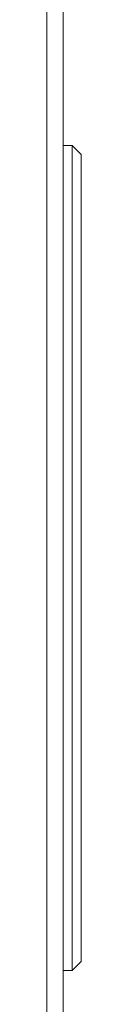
# Model space of a CAD drawing. Header units: millimetres. Extents: x 12 to 287, y 25 to 200.
# Tile 6 of 22: x 149.072 to 149.744, y 144.902 to 164.26. Entities that reach past the tile are written whole.
import ezdxf

# ---------------------------------------------------------------- set-up
doc = ezdxf.new("R2010")
doc.units = ezdxf.units.MM
doc.header["$MEASUREMENT"] = 0
doc.layers.add('TANGENT_LINES', color=7, linetype='Continuous', lineweight=0)
doc.layers.add('Visible', color=7, linetype='Continuous', lineweight=0)

msp = doc.modelspace()

# ---------------------------------------------------------------- linework, layer by layer
at = {"layer": 'TANGENT_LINES', "color": 18, "lineweight": 15, "true_color": 0x000000}
msp.add_line((149.072, 124.796), (149.072, 175.187), dxfattribs=at)
at = {"layer": 'Visible', "color": 18, "lineweight": 15, "true_color": 0x000000}
for p, q in [((149.39, 175.187), (149.39, 124.796)), ((149.567, 161.785), (149.39, 161.785)), ((149.744, 161.609), (149.567, 161.785)), ((149.567, 161.785), (149.567, 145.566)), ((149.744, 161.609), (149.744, 145.742)), ((149.567, 145.566), (149.744, 145.742)), ((149.39, 145.566), (149.567, 145.566))]:
    msp.add_line(p, q, dxfattribs=at)

doc.saveas('drawing.dxf')
